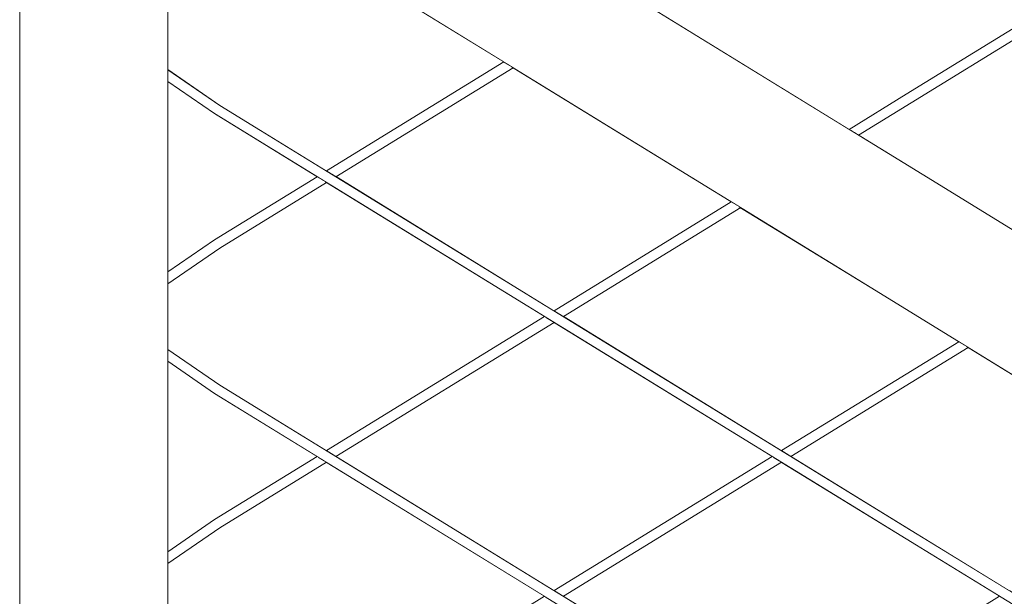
# Model space of a CAD drawing. Header units: millimetres. Extents: x -101298 to -58298, y 45839 to 66839.
# Tile 30 of 124: x -84687 to -84289, y 52530 to 52764. Entities that reach past the tile are written whole.
import ezdxf

# ---------------------------------------------------------------- set-up
doc = ezdxf.new("R2010")
doc.units = ezdxf.units.MM
doc.header["$MEASUREMENT"] = 0
doc.linetypes.add('Wipeout_Contour', pattern=[1000, 0, -1000])
doc.layers.add('Nowe_Konstrukcja - Schody', color=7, linetype='Continuous')
doc.layers.add('Nowe_Konstrukcja - Ściany zew', color=7, linetype='Continuous')
doc.layers.add('Nowe_Konstrukcja - Schody_Nr_pióra__101', color=250, linetype='Continuous', lineweight=13, true_color=0x333333)

msp = doc.modelspace()

# ---------------------------------------------------------------- wipeouts: each hides what was drawn before it
at = {"color": 254, "linetype": 'Wipeout_Contour', "lineweight": 0, "ltscale": 697815.50824}
msp.add_wipeout([(-84627.26, 52769.9), (-84627.26, 52743.35), (-84606.17, 52728.86), (-84563, 52702.3), (-84491.22, 52746.46), (-84579.54, 52800.77), (-84606.17, 52784.39)], dxfattribs=at).dxf.layer = 'Nowe_Konstrukcja - Ściany zew'
at = {"color": 254, "linetype": 'Wipeout_Contour', "lineweight": 0, "ltscale": 696959.727398}
msp.add_wipeout([(-84627.26, 52543.23), (-84627.26, 52516.68), (-84606.17, 52502.19), (-84563, 52475.64), (-84474.69, 52529.96), (-84563, 52584.28), (-84606.17, 52557.72)], dxfattribs=at).dxf.layer = 'Nowe_Konstrukcja - Ściany zew'

# ---------------------------------------------------------------- next in the draw order: wipeouts: each hides what was drawn before it
at = {"color": 254, "linetype": 'Wipeout_Contour', "lineweight": 0, "ltscale": 397993.291575}
msp.add_wipeout([(-84563, 52475.64), (-84562.44, 52475.29), (-84474.13, 52529.61), (-84474.69, 52529.96)], dxfattribs=at).dxf.layer = 'Nowe_Konstrukcja - Schody'
at = {"color": 254, "linetype": 'Wipeout_Contour', "lineweight": 0, "ltscale": 498390.018368}
msp.add_wipeout([(-84627.26, 52661.35), (-84608.35, 52674.41), (-84566.82, 52699.96), (-84608.35, 52725.5), (-84627.26, 52738.56)], dxfattribs=at).dxf.layer = 'Nowe_Konstrukcja - Ściany zew'

# ---------------------------------------------------------------- next in the draw order: wipeouts: each hides what was drawn before it
at = {"color": 254, "linetype": 'Wipeout_Contour', "lineweight": 0, "ltscale": 697378.608685}
msp.add_wipeout([(-84627.26, 52656.57), (-84627.26, 52630.01), (-84606.17, 52615.52), (-84563, 52588.97), (-84474.69, 52643.29), (-84563, 52697.61), (-84606.17, 52671.06)], dxfattribs=at).dxf.layer = 'Nowe_Konstrukcja - Ściany zew'

# ---------------------------------------------------------------- next in the draw order: wipeouts: each hides what was drawn before it
at = {"color": 254, "linetype": 'Wipeout_Contour', "lineweight": 0, "ltscale": 398265.76473}
msp.add_wipeout([(-84559.19, 52699.96), (-84470.87, 52645.64), (-84399.09, 52689.79), (-84487.41, 52744.11)], dxfattribs=at).dxf.layer = 'Nowe_Konstrukcja - Ściany zew'
at = {"color": 254, "linetype": 'Wipeout_Contour', "lineweight": 0, "ltscale": 398008.719947}
msp.add_wipeout([(-84470.87, 52640.94), (-84559.19, 52586.62), (-84470.87, 52532.3), (-84382.56, 52586.62)], dxfattribs=at).dxf.layer = 'Nowe_Konstrukcja - Ściany zew'
at = {"color": 254, "linetype": 'Wipeout_Contour', "lineweight": 0, "ltscale": 498090.652905}
msp.add_wipeout([(-84608.35, 52612.17), (-84627.26, 52625.23), (-84627.26, 52548.02), (-84608.35, 52561.08), (-84566.82, 52586.62)], dxfattribs=at).dxf.layer = 'Nowe_Konstrukcja - Ściany zew'

# ---------------------------------------------------------------- next in the draw order: wipeouts: each hides what was drawn before it
at = {"color": 254, "linetype": 'Wipeout_Contour', "lineweight": 0, "ltscale": 398281.907459}
msp.add_wipeout([(-84687.26, 52881.62), (-84687.26, 51947.18), (-84627.26, 51947.18), (-84627.26, 52881.62)], dxfattribs=at).dxf.layer = 'Nowe_Konstrukcja - Schody'
at = {"color": 254, "linetype": 'Wipeout_Contour', "lineweight": 0, "ltscale": 397499.666579}
msp.add_wipeout([(-84439.69, 52773.46), (-84351.38, 52719.14), (-83825.6, 53042.54), (-83825.6, 53151.17)], dxfattribs=at).dxf.layer = 'Nowe_Konstrukcja - Ściany zew'
at = {"color": 254, "linetype": 'Wipeout_Contour', "lineweight": 0, "ltscale": 397833.127735}
msp.add_wipeout([(-84395.28, 52687.44), (-84467.06, 52643.29), (-84378.75, 52588.97), (-84306.97, 52633.12)], dxfattribs=at).dxf.layer = 'Nowe_Konstrukcja - Ściany zew'
at = {"color": 254, "linetype": 'Wipeout_Contour', "lineweight": 0, "ltscale": 397576.08078}
msp.add_wipeout([(-84378.75, 52584.28), (-84467.06, 52529.96), (-84378.75, 52475.64), (-84290.43, 52529.96)], dxfattribs=at).dxf.layer = 'Nowe_Konstrukcja - Ściany zew'

# ---------------------------------------------------------------- next in the draw order: linework, layer by layer
at = {"layer": 'Nowe_Konstrukcja - Schody_Nr_pióra__101', "color": 250, "linetype": 'Continuous', "lineweight": 13, "true_color": 0x333333}
msp.add_line((-84687.26, 51947.18), (-84687.26, 52881.62), dxfattribs=at)

# ---------------------------------------------------------------- next in the draw order: wipeouts: each hides what was drawn before it
at = {"color": 254, "linetype": 'Wipeout_Contour', "lineweight": 0, "ltscale": 397795.568745}
msp.add_wipeout([(-84470.32, 52531.96), (-84468.97, 52531.13), (-84380.65, 52585.45), (-84382, 52586.28)], dxfattribs=at).dxf.layer = 'Nowe_Konstrukcja - Schody'
at = {"color": 254, "linetype": 'Wipeout_Contour', "lineweight": 0, "ltscale": 298829.49239}
msp.add_wipeout([(-84627.26, 52545.88), (-84627.26, 52545.13), (-84607.26, 52559.4)], dxfattribs=at).dxf.layer = 'Nowe_Konstrukcja - Schody'
at = {"color": 254, "linetype": 'Wipeout_Contour', "lineweight": 0, "ltscale": 397162.162866}
msp.add_wipeout([(-84347.56, 52716.79), (-84259.25, 52662.47), (-83825.6, 52929.2), (-83825.6, 53037.84)], dxfattribs=at).dxf.layer = 'Nowe_Konstrukcja - Ściany zew'
at = {"color": 254, "linetype": 'Wipeout_Contour', "lineweight": 0, "ltscale": 397400.490914}
msp.add_wipeout([(-84374.93, 52586.62), (-84286.62, 52532.3), (-84214.84, 52576.46), (-84303.15, 52630.77)], dxfattribs=at).dxf.layer = 'Nowe_Konstrukcja - Ściany zew'

# ---------------------------------------------------------------- next in the draw order: wipeouts: each hides what was drawn before it
at = {"color": 254, "linetype": 'Wipeout_Contour', "lineweight": 0, "ltscale": 397050.109017}
msp.add_wipeout([(-84339.36, 52655.28), (-84340.36, 52653.66), (-84060.36, 52481.44), (-84059.36, 52483.06)], dxfattribs=at).dxf.layer = 'Nowe_Konstrukcja - Schody'
at = {"color": 254, "linetype": 'Wipeout_Contour', "lineweight": 0, "ltscale": 397789.230665}
msp.add_wipeout([(-84468.97, 52531.13), (-84467.62, 52530.3), (-84379.3, 52584.62), (-84380.65, 52585.45)], dxfattribs=at).dxf.layer = 'Nowe_Konstrukcja - Schody'
at = {"color": 254, "linetype": 'Wipeout_Contour', "lineweight": 0, "ltscale": 398435.952499}
msp.add_wipeout([(-84608.03, 52560.59), (-84627.26, 52546.92), (-84627.26, 52545.88), (-84607.26, 52559.4)], dxfattribs=at).dxf.layer = 'Nowe_Konstrukcja - Schody'

# ---------------------------------------------------------------- next in the draw order: wipeouts: each hides what was drawn before it
at = {"color": 254, "linetype": 'Wipeout_Contour', "lineweight": 0, "ltscale": 397050.207344}
msp.add_wipeout([(-84336.52, 52659.9), (-84339.36, 52655.28), (-84059.36, 52483.06), (-84056.52, 52487.68)], dxfattribs=at).dxf.layer = 'Nowe_Konstrukcja - Schody'
at = {"color": 254, "linetype": 'Wipeout_Contour', "lineweight": 0, "ltscale": 397784.748995}
msp.add_wipeout([(-84379.3, 52584.62), (-84467.62, 52530.3), (-84467.06, 52529.96), (-84378.75, 52584.28)], dxfattribs=at).dxf.layer = 'Nowe_Konstrukcja - Schody'
at = {"color": 254, "linetype": 'Wipeout_Contour', "lineweight": 0, "ltscale": 298826.48902}
msp.add_wipeout([(-84606.49, 52558.22), (-84627.26, 52544.13), (-84627.26, 52543.64)], dxfattribs=at).dxf.layer = 'Nowe_Konstrukcja - Schody'

# ---------------------------------------------------------------- next in the draw order: wipeouts: each hides what was drawn before it
at = {"color": 254, "linetype": 'Wipeout_Contour', "lineweight": 0, "ltscale": 398366.228485}
msp.add_wipeout([(-84340.36, 52653.66), (-84339.36, 52655.28), (-84619.87, 52827.82), (-84620.91, 52826.22)], dxfattribs=at).dxf.layer = 'Nowe_Konstrukcja - Schody'
at = {"color": 254, "linetype": 'Wipeout_Contour', "lineweight": 0, "ltscale": 397050.390275}
msp.add_wipeout([(-84332.27, 52666.81), (-84336.52, 52659.9), (-84056.52, 52487.68), (-84052.27, 52494.58)], dxfattribs=at).dxf.layer = 'Nowe_Konstrukcja - Schody'
at = {"color": 254, "linetype": 'Wipeout_Contour', "lineweight": 0, "ltscale": 397800.050439}
msp.add_wipeout([(-84470.87, 52532.3), (-84470.32, 52531.96), (-84382, 52586.28), (-84382.56, 52586.62)], dxfattribs=at).dxf.layer = 'Nowe_Konstrukcja - Schody'
at = {"color": 254, "linetype": 'Wipeout_Contour', "lineweight": 0, "ltscale": 398431.517548}
msp.add_wipeout([(-84607.26, 52559.4), (-84627.26, 52545.13), (-84627.26, 52544.13), (-84606.49, 52558.22)], dxfattribs=at).dxf.layer = 'Nowe_Konstrukcja - Schody'

# ---------------------------------------------------------------- next in the draw order: wipeouts: each hides what was drawn before it
at = {"color": 254, "linetype": 'Wipeout_Contour', "lineweight": 0, "ltscale": 398366.137191}
msp.add_wipeout([(-84339.36, 52655.28), (-84336.52, 52659.9), (-84616.91, 52832.36), (-84619.87, 52827.82)], dxfattribs=at).dxf.layer = 'Nowe_Konstrukcja - Schody'
at = {"color": 254, "linetype": 'Wipeout_Contour', "lineweight": 0, "ltscale": 397050.631974}
msp.add_wipeout([(-84332.27, 52666.81), (-84052.27, 52494.58), (-84047.26, 52502.73), (-84327.26, 52674.96)], dxfattribs=at).dxf.layer = 'Nowe_Konstrukcja - Schody'
at = {"color": 254, "linetype": 'Wipeout_Contour', "lineweight": 0, "ltscale": 398228.20808}
msp.add_wipeout([(-84562.44, 52588.63), (-84561.1, 52587.8), (-84472.78, 52642.12), (-84474.13, 52642.95)], dxfattribs=at).dxf.layer = 'Nowe_Konstrukcja - Schody'
at = {"color": 254, "linetype": 'Wipeout_Contour', "lineweight": 0, "ltscale": 398428.472381}
msp.add_wipeout([(-84606.49, 52558.22), (-84627.26, 52543.64), (-84627.26, 52543.23), (-84606.17, 52557.72)], dxfattribs=at).dxf.layer = 'Nowe_Konstrukcja - Schody'

# ---------------------------------------------------------------- next in the draw order: wipeouts: each hides what was drawn before it
at = {"color": 254, "linetype": 'Wipeout_Contour', "lineweight": 0, "ltscale": 398365.969402}
msp.add_wipeout([(-84336.52, 52659.9), (-84332.27, 52666.81), (-84612.49, 52839.16), (-84616.91, 52832.36)], dxfattribs=at).dxf.layer = 'Nowe_Konstrukcja - Schody'
at = {"color": 254, "linetype": 'Wipeout_Contour', "lineweight": 0, "ltscale": 397050.896939}
msp.add_wipeout([(-84047.26, 52502.73), (-84042.25, 52510.88), (-84322.25, 52683.11), (-84327.26, 52674.96)], dxfattribs=at).dxf.layer = 'Nowe_Konstrukcja - Schody'
at = {"color": 254, "linetype": 'Wipeout_Contour', "lineweight": 0, "ltscale": 398221.869987}
msp.add_wipeout([(-84561.1, 52587.8), (-84559.75, 52586.97), (-84471.43, 52641.29), (-84472.78, 52642.12)], dxfattribs=at).dxf.layer = 'Nowe_Konstrukcja - Schody'
at = {"color": 254, "linetype": 'Wipeout_Contour', "lineweight": 0, "ltscale": 298833.885989}
msp.add_wipeout([(-84627.26, 52548.02), (-84627.26, 52547.93), (-84608.35, 52561.08)], dxfattribs=at).dxf.layer = 'Nowe_Konstrukcja - Schody'

# ---------------------------------------------------------------- next in the draw order: wipeouts: each hides what was drawn before it
at = {"color": 254, "linetype": 'Wipeout_Contour', "lineweight": 0, "ltscale": 398365.752591}
msp.add_wipeout([(-84332.27, 52666.81), (-84327.26, 52674.96), (-84607.26, 52847.18), (-84612.49, 52839.16)], dxfattribs=at).dxf.layer = 'Nowe_Konstrukcja - Schody'
at = {"color": 254, "linetype": 'Wipeout_Contour', "lineweight": 0, "ltscale": 397051.144874}
msp.add_wipeout([(-84042.25, 52510.88), (-84038, 52517.79), (-84318, 52690.01), (-84322.25, 52683.11)], dxfattribs=at).dxf.layer = 'Nowe_Konstrukcja - Schody'
at = {"color": 254, "linetype": 'Wipeout_Contour', "lineweight": 0, "ltscale": 398217.38831}
msp.add_wipeout([(-84559.75, 52586.97), (-84559.19, 52586.62), (-84470.87, 52640.94), (-84471.43, 52641.29)], dxfattribs=at).dxf.layer = 'Nowe_Konstrukcja - Schody'
at = {"color": 254, "linetype": 'Wipeout_Contour', "lineweight": 0, "ltscale": 397642.875437}
msp.add_wipeout([(-84328, 52619.49), (-84378.19, 52588.63), (-84376.84, 52587.8), (-84327.26, 52618.29)], dxfattribs=at).dxf.layer = 'Nowe_Konstrukcja - Schody'
at = {"color": 254, "linetype": 'Wipeout_Contour', "lineweight": 0, "ltscale": 298832.560532}
msp.add_wipeout([(-84608.03, 52560.59), (-84627.26, 52547.49), (-84627.26, 52546.92)], dxfattribs=at).dxf.layer = 'Nowe_Konstrukcja - Schody'

# ---------------------------------------------------------------- next in the draw order: wipeouts: each hides what was drawn before it
at = {"color": 254, "linetype": 'Wipeout_Contour', "lineweight": 0, "ltscale": 398365.521134}
msp.add_wipeout([(-84602.04, 52855.2), (-84607.26, 52847.18), (-84327.26, 52674.96), (-84322.25, 52683.11)], dxfattribs=at).dxf.layer = 'Nowe_Konstrukcja - Schody'
at = {"color": 254, "linetype": 'Wipeout_Contour', "lineweight": 0, "ltscale": 397051.336656}
msp.add_wipeout([(-84038, 52517.79), (-84035.16, 52522.41), (-84315.16, 52694.63), (-84318, 52690.01)], dxfattribs=at).dxf.layer = 'Nowe_Konstrukcja - Schody'
at = {"color": 254, "linetype": 'Wipeout_Contour', "lineweight": 0, "ltscale": 299009.001702}
msp.add_wipeout([(-84627.26, 52659.22), (-84627.26, 52658.46), (-84607.26, 52672.73)], dxfattribs=at).dxf.layer = 'Nowe_Konstrukcja - Schody'
at = {"color": 254, "linetype": 'Wipeout_Contour', "lineweight": 0, "ltscale": 398232.689784}
msp.add_wipeout([(-84563, 52588.97), (-84562.44, 52588.63), (-84474.13, 52642.95), (-84474.69, 52643.29)], dxfattribs=at).dxf.layer = 'Nowe_Konstrukcja - Schody'
at = {"color": 254, "linetype": 'Wipeout_Contour', "lineweight": 0, "ltscale": 397637.173926}
msp.add_wipeout([(-84327.26, 52618.29), (-84376.84, 52587.8), (-84375.49, 52586.97), (-84326.52, 52617.08)], dxfattribs=at).dxf.layer = 'Nowe_Konstrukcja - Schody'
at = {"color": 254, "linetype": 'Wipeout_Contour', "lineweight": 0, "ltscale": 398439.169746}
msp.add_wipeout([(-84608.35, 52561.08), (-84627.26, 52547.93), (-84627.26, 52547.49), (-84608.03, 52560.59)], dxfattribs=at).dxf.layer = 'Nowe_Konstrukcja - Schody'

# ---------------------------------------------------------------- next in the draw order: wipeouts: each hides what was drawn before it
at = {"color": 254, "linetype": 'Wipeout_Contour', "lineweight": 0, "ltscale": 398365.310239}
msp.add_wipeout([(-84597.61, 52862), (-84602.04, 52855.2), (-84322.25, 52683.11), (-84318, 52690.01)], dxfattribs=at).dxf.layer = 'Nowe_Konstrukcja - Schody'
at = {"color": 254, "linetype": 'Wipeout_Contour', "lineweight": 0, "ltscale": 397051.441159}
msp.add_wipeout([(-84035.16, 52522.41), (-84034.16, 52524.03), (-84314.16, 52696.25), (-84315.16, 52694.63)], dxfattribs=at).dxf.layer = 'Nowe_Konstrukcja - Schody'
at = {"color": 254, "linetype": 'Wipeout_Contour', "lineweight": 0, "ltscale": 398675.314857}
msp.add_wipeout([(-84608.03, 52673.92), (-84627.26, 52660.25), (-84627.26, 52659.22), (-84607.26, 52672.73)], dxfattribs=at).dxf.layer = 'Nowe_Konstrukcja - Schody'
at = {"color": 254, "linetype": 'Wipeout_Contour', "lineweight": 0, "ltscale": 397633.140054}
msp.add_wipeout([(-84375.49, 52586.97), (-84374.93, 52586.62), (-84326.21, 52616.59), (-84326.52, 52617.08)], dxfattribs=at).dxf.layer = 'Nowe_Konstrukcja - Schody'
at = {"color": 254, "linetype": 'Wipeout_Contour', "lineweight": 0, "ltscale": 398372.871859}
msp.add_wipeout([(-84608.03, 52560.59), (-84607.26, 52559.4), (-84564.91, 52585.45), (-84566.26, 52586.28)], dxfattribs=at).dxf.layer = 'Nowe_Konstrukcja - Schody'

# ---------------------------------------------------------------- next in the draw order: wipeouts: each hides what was drawn before it
at = {"color": 254, "linetype": 'Wipeout_Contour', "lineweight": 0, "ltscale": 398365.150741}
msp.add_wipeout([(-84594.65, 52866.54), (-84597.61, 52862), (-84318, 52690.01), (-84315.16, 52694.63)], dxfattribs=at).dxf.layer = 'Nowe_Konstrukcja - Schody'
at = {"color": 254, "linetype": 'Wipeout_Contour', "lineweight": 0, "ltscale": 299005.995075}
msp.add_wipeout([(-84627.26, 52656.97), (-84606.49, 52671.55), (-84627.26, 52657.46)], dxfattribs=at).dxf.layer = 'Nowe_Konstrukcja - Schody'
at = {"color": 254, "linetype": 'Wipeout_Contour', "lineweight": 0, "ltscale": 397646.904757}
msp.add_wipeout([(-84378.75, 52588.97), (-84378.19, 52588.63), (-84328, 52619.49), (-84328.31, 52619.99)], dxfattribs=at).dxf.layer = 'Nowe_Konstrukcja - Schody'
at = {"color": 254, "linetype": 'Wipeout_Contour', "lineweight": 0, "ltscale": 398367.140105}
msp.add_wipeout([(-84607.26, 52559.4), (-84606.49, 52558.22), (-84563.56, 52584.62), (-84564.91, 52585.45)], dxfattribs=at).dxf.layer = 'Nowe_Konstrukcja - Schody'

# ---------------------------------------------------------------- next in the draw order: wipeouts: each hides what was drawn before it
at = {"color": 254, "linetype": 'Wipeout_Contour', "lineweight": 0, "ltscale": 398365.064846}
msp.add_wipeout([(-84593.61, 52868.13), (-84594.65, 52866.54), (-84315.16, 52694.63), (-84314.16, 52696.25)], dxfattribs=at).dxf.layer = 'Nowe_Konstrukcja - Schody'
at = {"color": 254, "linetype": 'Wipeout_Contour', "lineweight": 0, "ltscale": 398052.614635}
msp.add_wipeout([(-84470.32, 52645.29), (-84468.97, 52644.46), (-84397.19, 52688.61), (-84398.54, 52689.44)], dxfattribs=at).dxf.layer = 'Nowe_Konstrukcja - Schody'
at = {"color": 254, "linetype": 'Wipeout_Contour', "lineweight": 0, "ltscale": 398670.875834}
msp.add_wipeout([(-84607.26, 52672.73), (-84627.26, 52658.46), (-84627.26, 52657.46), (-84606.49, 52671.55)], dxfattribs=at).dxf.layer = 'Nowe_Konstrukcja - Schody'
at = {"color": 254, "linetype": 'Wipeout_Contour', "lineweight": 0, "ltscale": 397567.789842}
msp.add_wipeout([(-84306.41, 52632.78), (-84328, 52619.49), (-84327.26, 52618.29), (-84305.06, 52631.95)], dxfattribs=at).dxf.layer = 'Nowe_Konstrukcja - Schody'
at = {"color": 254, "linetype": 'Wipeout_Contour', "lineweight": 0, "ltscale": 398363.089661}
msp.add_wipeout([(-84563.56, 52584.62), (-84606.49, 52558.22), (-84606.17, 52557.72), (-84563, 52584.28)], dxfattribs=at).dxf.layer = 'Nowe_Konstrukcja - Schody'

# ---------------------------------------------------------------- next in the draw order: wipeouts: each hides what was drawn before it
at = {"color": 254, "linetype": 'Wipeout_Contour', "lineweight": 0, "ltscale": 398485.251751}
msp.add_wipeout([(-84490.66, 52746.11), (-84562.44, 52701.96), (-84561.1, 52701.13), (-84489.31, 52745.28)], dxfattribs=at).dxf.layer = 'Nowe_Konstrukcja - Schody'
at = {"color": 254, "linetype": 'Wipeout_Contour', "lineweight": 0, "ltscale": 397854.366102}
msp.add_wipeout([(-84350.82, 52718.8), (-84349.47, 52717.97), (-84327.26, 52731.62), (-84328, 52732.83)], dxfattribs=at).dxf.layer = 'Nowe_Konstrukcja - Schody'
at = {"color": 254, "linetype": 'Wipeout_Contour', "lineweight": 0, "ltscale": 398046.276594}
msp.add_wipeout([(-84397.19, 52688.61), (-84468.97, 52644.46), (-84467.62, 52643.63), (-84395.84, 52687.78)], dxfattribs=at).dxf.layer = 'Nowe_Konstrukcja - Schody'
at = {"color": 254, "linetype": 'Wipeout_Contour', "lineweight": 0, "ltscale": 398667.82789}
msp.add_wipeout([(-84606.49, 52671.55), (-84627.26, 52656.97), (-84627.26, 52656.57), (-84606.17, 52671.06)], dxfattribs=at).dxf.layer = 'Nowe_Konstrukcja - Schody'
at = {"color": 254, "linetype": 'Wipeout_Contour', "lineweight": 0, "ltscale": 397562.088563}
msp.add_wipeout([(-84327.26, 52618.29), (-84326.52, 52617.08), (-84303.71, 52631.12), (-84305.06, 52631.95)], dxfattribs=at).dxf.layer = 'Nowe_Konstrukcja - Schody'
at = {"color": 254, "linetype": 'Wipeout_Contour', "lineweight": 0, "ltscale": 398376.927422}
msp.add_wipeout([(-84566.82, 52586.62), (-84608.35, 52561.08), (-84608.03, 52560.59), (-84566.26, 52586.28)], dxfattribs=at).dxf.layer = 'Nowe_Konstrukcja - Schody'

# ---------------------------------------------------------------- next in the draw order: wipeouts: each hides what was drawn before it
at = {"color": 254, "linetype": 'Wipeout_Contour', "lineweight": 0, "ltscale": 398478.913711}
msp.add_wipeout([(-84489.31, 52745.28), (-84561.1, 52701.13), (-84559.75, 52700.3), (-84487.96, 52744.45)], dxfattribs=at).dxf.layer = 'Nowe_Konstrukcja - Schody'
at = {"color": 254, "linetype": 'Wipeout_Contour', "lineweight": 0, "ltscale": 397848.663576}
msp.add_wipeout([(-84349.47, 52717.97), (-84348.12, 52717.13), (-84326.52, 52730.42), (-84327.26, 52731.62)], dxfattribs=at).dxf.layer = 'Nowe_Konstrukcja - Schody'
at = {"color": 254, "linetype": 'Wipeout_Contour', "lineweight": 0, "ltscale": 398041.794944}
msp.add_wipeout([(-84467.62, 52643.63), (-84467.06, 52643.29), (-84395.28, 52687.44), (-84395.84, 52687.78)], dxfattribs=at).dxf.layer = 'Nowe_Konstrukcja - Schody'
at = {"color": 254, "linetype": 'Wipeout_Contour', "lineweight": 0, "ltscale": 299013.400134}
msp.add_wipeout([(-84627.26, 52661.35), (-84627.26, 52661.27), (-84608.35, 52674.41)], dxfattribs=at).dxf.layer = 'Nowe_Konstrukcja - Schody'
at = {"color": 254, "linetype": 'Wipeout_Contour', "lineweight": 0, "ltscale": 397558.062042}
msp.add_wipeout([(-84326.52, 52617.08), (-84326.21, 52616.59), (-84303.15, 52630.77), (-84303.71, 52631.12)], dxfattribs=at).dxf.layer = 'Nowe_Konstrukcja - Schody'
at = {"color": 254, "linetype": 'Wipeout_Contour', "lineweight": 0, "ltscale": 397872.020339}
msp.add_wipeout([(-84328.31, 52439.92), (-84328, 52440.42), (-84608.03, 52612.66), (-84608.35, 52612.17)], dxfattribs=at).dxf.layer = 'Nowe_Konstrukcja - Schody'

# ---------------------------------------------------------------- next in the draw order: wipeouts: each hides what was drawn before it
at = {"color": 254, "linetype": 'Wipeout_Contour', "lineweight": 0, "ltscale": 398474.432028}
msp.add_wipeout([(-84559.75, 52700.3), (-84559.19, 52699.96), (-84487.41, 52744.11), (-84487.96, 52744.45)], dxfattribs=at).dxf.layer = 'Nowe_Konstrukcja - Schody'
at = {"color": 254, "linetype": 'Wipeout_Contour', "lineweight": 0, "ltscale": 397844.626107}
msp.add_wipeout([(-84326.52, 52730.42), (-84348.12, 52717.13), (-84347.56, 52716.79), (-84326.21, 52729.92)], dxfattribs=at).dxf.layer = 'Nowe_Konstrukcja - Schody'
at = {"color": 254, "linetype": 'Wipeout_Contour', "lineweight": 0, "ltscale": 398057.096299}
msp.add_wipeout([(-84399.09, 52689.79), (-84470.87, 52645.64), (-84470.32, 52645.29), (-84398.54, 52689.44)], dxfattribs=at).dxf.layer = 'Nowe_Konstrukcja - Schody'
at = {"color": 254, "linetype": 'Wipeout_Contour', "lineweight": 0, "ltscale": 299012.073202}
msp.add_wipeout([(-84608.03, 52673.92), (-84627.26, 52660.83), (-84627.26, 52660.25)], dxfattribs=at).dxf.layer = 'Nowe_Konstrukcja - Schody'
at = {"color": 254, "linetype": 'Wipeout_Contour', "lineweight": 0, "ltscale": 397571.826526}
msp.add_wipeout([(-84306.97, 52633.12), (-84328.31, 52619.99), (-84328, 52619.49), (-84306.41, 52632.78)], dxfattribs=at).dxf.layer = 'Nowe_Konstrukcja - Schody'
at = {"color": 254, "linetype": 'Wipeout_Contour', "lineweight": 0, "ltscale": 397871.94277}
msp.add_wipeout([(-84606.49, 52615.03), (-84607.26, 52613.85), (-84327.26, 52441.62), (-84326.52, 52442.83)], dxfattribs=at).dxf.layer = 'Nowe_Konstrukcja - Schody'

# ---------------------------------------------------------------- next in the draw order: wipeouts: each hides what was drawn before it
at = {"color": 254, "linetype": 'Wipeout_Contour', "lineweight": 0, "ltscale": 398489.733431}
msp.add_wipeout([(-84491.22, 52746.46), (-84563, 52702.3), (-84562.44, 52701.96), (-84490.66, 52746.11)], dxfattribs=at).dxf.layer = 'Nowe_Konstrukcja - Schody'
at = {"color": 254, "linetype": 'Wipeout_Contour', "lineweight": 0, "ltscale": 397858.393479}
msp.add_wipeout([(-84328.31, 52733.33), (-84351.38, 52719.14), (-84350.82, 52718.8), (-84328, 52732.83)], dxfattribs=at).dxf.layer = 'Nowe_Konstrukcja - Schody'
at = {"color": 254, "linetype": 'Wipeout_Contour', "lineweight": 0, "ltscale": 398678.535067}
msp.add_wipeout([(-84608.35, 52674.41), (-84627.26, 52661.27), (-84627.26, 52660.83), (-84608.03, 52673.92)], dxfattribs=at).dxf.layer = 'Nowe_Konstrukcja - Schody'
at = {"color": 254, "linetype": 'Wipeout_Contour', "lineweight": 0, "ltscale": 397871.910587}
msp.add_wipeout([(-84606.17, 52615.52), (-84606.49, 52615.03), (-84326.52, 52442.83), (-84326.21, 52443.33)], dxfattribs=at).dxf.layer = 'Nowe_Konstrukcja - Schody'

# ---------------------------------------------------------------- next in the draw order: linework, layer by layer
at = {"layer": 'Nowe_Konstrukcja - Schody_Nr_pióra__101', "color": 250, "linetype": 'Continuous', "lineweight": 13, "true_color": 0x333333}
msp.add_line((-84563, 52475.64), (-84474.69, 52529.96), dxfattribs=at)

# ---------------------------------------------------------------- next in the draw order: wipeouts: each hides what was drawn before it
at = {"color": 254, "linetype": 'Wipeout_Contour', "lineweight": 0, "ltscale": 397539.549903}
msp.add_wipeout([(-84048, 52905.05), (-84328, 52732.83), (-84327.26, 52731.62), (-84047.26, 52903.84)], dxfattribs=at).dxf.layer = 'Nowe_Konstrukcja - Schody'
at = {"color": 254, "linetype": 'Wipeout_Contour', "lineweight": 0, "ltscale": 398612.361893}
msp.add_wipeout([(-84608.03, 52673.92), (-84607.26, 52672.73), (-84564.91, 52698.78), (-84566.26, 52699.61)], dxfattribs=at).dxf.layer = 'Nowe_Konstrukcja - Schody'
at = {"color": 254, "linetype": 'Wipeout_Contour', "lineweight": 0, "ltscale": 398575.690862}
msp.add_wipeout([(-84608.03, 52612.66), (-84627.26, 52625.67), (-84627.26, 52625.23), (-84608.35, 52612.17)], dxfattribs=at).dxf.layer = 'Nowe_Konstrukcja - Schody'
at = {"color": 254, "linetype": 'Wipeout_Contour', "lineweight": 0, "ltscale": 396796.630577}
msp.add_wipeout([(-84328, 52553.75), (-84328.31, 52553.25), (-84048.31, 52381.03), (-84048, 52381.53)], dxfattribs=at).dxf.layer = 'Nowe_Konstrukcja - Schody'

# ---------------------------------------------------------------- next in the draw order: wipeouts: each hides what was drawn before it
at = {"color": 254, "linetype": 'Wipeout_Contour', "lineweight": 0, "ltscale": 397534.478702}
msp.add_wipeout([(-84327.26, 52731.62), (-84326.52, 52730.42), (-84046.52, 52902.64), (-84047.26, 52903.84)], dxfattribs=at).dxf.layer = 'Nowe_Konstrukcja - Schody'
at = {"color": 254, "linetype": 'Wipeout_Contour', "lineweight": 0, "ltscale": 398606.628997}
msp.add_wipeout([(-84564.91, 52698.78), (-84607.26, 52672.73), (-84606.49, 52671.55), (-84563.56, 52697.95)], dxfattribs=at).dxf.layer = 'Nowe_Konstrukcja - Schody'
at = {"color": 254, "linetype": 'Wipeout_Contour', "lineweight": 0, "ltscale": 398578.684708}
msp.add_wipeout([(-84606.49, 52615.03), (-84627.26, 52628.91), (-84627.26, 52627.88), (-84607.26, 52613.85)], dxfattribs=at).dxf.layer = 'Nowe_Konstrukcja - Schody'
at = {"color": 254, "linetype": 'Wipeout_Contour', "lineweight": 0, "ltscale": 396796.687506}
msp.add_wipeout([(-84047.26, 52382.73), (-84046.52, 52383.94), (-84326.52, 52556.16), (-84327.26, 52554.96)], dxfattribs=at).dxf.layer = 'Nowe_Konstrukcja - Schody'

# ---------------------------------------------------------------- next in the draw order: wipeouts: each hides what was drawn before it
at = {"color": 254, "linetype": 'Wipeout_Contour', "lineweight": 0, "ltscale": 397530.892807}
msp.add_wipeout([(-84326.52, 52730.42), (-84326.21, 52729.92), (-84046.21, 52902.14), (-84046.52, 52902.64)], dxfattribs=at).dxf.layer = 'Nowe_Konstrukcja - Schody'
at = {"color": 254, "linetype": 'Wipeout_Contour', "lineweight": 0, "ltscale": 398602.577742}
msp.add_wipeout([(-84563.56, 52697.95), (-84606.49, 52671.55), (-84606.17, 52671.06), (-84563, 52697.61)], dxfattribs=at).dxf.layer = 'Nowe_Konstrukcja - Schody'
at = {"color": 254, "linetype": 'Wipeout_Contour', "lineweight": 0, "ltscale": 298945.278214}
msp.add_wipeout([(-84627.26, 52627.88), (-84627.26, 52627.16), (-84607.26, 52613.85)], dxfattribs=at).dxf.layer = 'Nowe_Konstrukcja - Schody'
at = {"color": 254, "linetype": 'Wipeout_Contour', "lineweight": 0, "ltscale": 396796.711127}
msp.add_wipeout([(-84046.52, 52383.94), (-84046.21, 52384.44), (-84326.21, 52556.66), (-84326.52, 52556.16)], dxfattribs=at).dxf.layer = 'Nowe_Konstrukcja - Schody'

# ---------------------------------------------------------------- next in the draw order: linework, layer by layer
at = {"layer": 'Nowe_Konstrukcja - Schody_Nr_pióra__101', "color": 250, "linetype": 'Continuous', "lineweight": 13, "true_color": 0x333333}
for p, q in [((-84034.16, 52524.03), (-84314.16, 52696.25)), ((-84328.31, 52506.66), (-84290.43, 52529.96))]:
    msp.add_line(p, q, dxfattribs=at)

# ---------------------------------------------------------------- next in the draw order: wipeouts: each hides what was drawn before it
at = {"color": 254, "linetype": 'Wipeout_Contour', "lineweight": 0, "ltscale": 397543.135815}
msp.add_wipeout([(-84048.31, 52905.55), (-84328.31, 52733.33), (-84328, 52732.83), (-84048, 52905.05)], dxfattribs=at).dxf.layer = 'Nowe_Konstrukcja - Schody'
at = {"color": 254, "linetype": 'Wipeout_Contour', "lineweight": 0, "ltscale": 398616.418255}
msp.add_wipeout([(-84566.82, 52699.96), (-84608.35, 52674.41), (-84608.03, 52673.92), (-84566.26, 52699.61)], dxfattribs=at).dxf.layer = 'Nowe_Konstrukcja - Schody'
at = {"color": 254, "linetype": 'Wipeout_Contour', "lineweight": 0, "ltscale": 398580.051857}
msp.add_wipeout([(-84606.17, 52615.52), (-84627.26, 52629.92), (-84627.26, 52629.51), (-84606.49, 52615.03)], dxfattribs=at).dxf.layer = 'Nowe_Konstrukcja - Schody'

# ---------------------------------------------------------------- next in the draw order: linework, layer by layer
at = {"layer": 'Nowe_Konstrukcja - Schody_Nr_pióra__101', "color": 250, "linetype": 'Continuous', "lineweight": 13, "true_color": 0x333333}
msp.add_line((-84328.31, 52733.33), (-84048.31, 52905.55), dxfattribs=at)

# ---------------------------------------------------------------- next in the draw order: wipeouts: each hides what was drawn before it
at = {"color": 254, "linetype": 'Wipeout_Contour', "lineweight": 0, "ltscale": 298947.035155}
msp.add_wipeout([(-84627.26, 52629.51), (-84627.26, 52628.91), (-84606.49, 52615.03)], dxfattribs=at).dxf.layer = 'Nowe_Konstrukcja - Schody'

# ---------------------------------------------------------------- next in the draw order: wipeouts: each hides what was drawn before it
at = {"color": 254, "linetype": 'Wipeout_Contour', "lineweight": 0, "ltscale": 298947.844328}
msp.add_wipeout([(-84606.17, 52615.52), (-84627.26, 52630.01), (-84627.26, 52629.92)], dxfattribs=at).dxf.layer = 'Nowe_Konstrukcja - Schody'

# ---------------------------------------------------------------- next in the draw order: wipeouts: each hides what was drawn before it
at = {"color": 254, "linetype": 'Wipeout_Contour', "lineweight": 0, "ltscale": 398111.599225}
msp.add_wipeout([(-84328.31, 52553.25), (-84328, 52553.75), (-84608.03, 52725.99), (-84608.35, 52725.5)], dxfattribs=at).dxf.layer = 'Nowe_Konstrukcja - Schody'

# ---------------------------------------------------------------- next in the draw order: wipeouts: each hides what was drawn before it
at = {"color": 254, "linetype": 'Wipeout_Contour', "lineweight": 0, "ltscale": 398111.530994}
msp.add_wipeout([(-84606.49, 52728.36), (-84607.26, 52727.18), (-84327.26, 52554.96), (-84326.52, 52556.16)], dxfattribs=at).dxf.layer = 'Nowe_Konstrukcja - Schody'

# ---------------------------------------------------------------- next in the draw order: linework, layer by layer
at = {"layer": 'Nowe_Konstrukcja - Schody_Nr_pióra__101', "color": 250, "linetype": 'Continuous', "lineweight": 13, "true_color": 0x333333}
msp.add_line((-84048.31, 52381.03), (-84328.31, 52553.25), dxfattribs=at)

# ---------------------------------------------------------------- next in the draw order: wipeouts: each hides what was drawn before it
at = {"color": 254, "linetype": 'Wipeout_Contour', "lineweight": 0, "ltscale": 398111.502679}
msp.add_wipeout([(-84606.17, 52728.86), (-84606.49, 52728.36), (-84326.52, 52556.16), (-84326.21, 52556.66)], dxfattribs=at).dxf.layer = 'Nowe_Konstrukcja - Schody'

# ---------------------------------------------------------------- next in the draw order: linework, layer by layer
at = {"layer": 'Nowe_Konstrukcja - Schody_Nr_pióra__101', "color": 250, "linetype": 'Continuous', "lineweight": 13, "true_color": 0x333333}
for p, q in [((-84326.21, 52729.92), (-84046.21, 52902.14)), ((-84314.16, 52696.25), (-84593.61, 52868.13)), ((-84563, 52702.3), (-84491.22, 52746.46)), ((-84559.19, 52699.96), (-84487.41, 52744.11)), ((-84351.38, 52719.14), (-84328.31, 52733.33)), ((-84347.56, 52716.79), (-84326.21, 52729.92)), ((-84608.35, 52674.41), (-84566.82, 52699.96)), ((-84606.17, 52671.06), (-84563, 52697.61)), ((-84470.87, 52645.64), (-84399.09, 52689.79)), ((-84467.06, 52643.29), (-84395.28, 52687.44)), ((-84627.26, 52661.35), (-84608.35, 52674.41)), ((-84627.26, 52656.57), (-84606.17, 52671.06)), ((-84060.36, 52481.44), (-84340.36, 52653.66)), ((-84563, 52588.97), (-84474.69, 52643.29)), ((-84559.19, 52586.62), (-84470.87, 52640.94)), ((-84606.17, 52615.52), (-84627.26, 52630.01)), ((-84328.31, 52619.99), (-84306.97, 52633.12)), ((-84326.21, 52616.59), (-84303.15, 52630.77)), ((-84608.35, 52612.17), (-84627.26, 52625.23)), ((-84378.75, 52588.97), (-84328.31, 52619.99)), ((-84326.21, 52443.33), (-84606.17, 52615.52)), ((-84374.93, 52586.62), (-84326.21, 52616.59)), ((-84328.31, 52439.92), (-84608.35, 52612.17)), ((-84608.35, 52561.08), (-84566.82, 52586.62)), ((-84470.87, 52532.3), (-84382.56, 52586.62)), ((-84606.17, 52557.72), (-84563, 52584.28)), ((-84467.06, 52529.96), (-84378.75, 52584.28)), ((-84627.26, 52548.02), (-84608.35, 52561.08)), ((-84627.26, 52543.23), (-84606.17, 52557.72)), ((-84046.21, 52384.44), (-84326.21, 52556.66))]:
    msp.add_line(p, q, dxfattribs=at)

# ---------------------------------------------------------------- next in the draw order: wipeouts: each hides what was drawn before it
at = {"color": 254, "linetype": 'Wipeout_Contour', "lineweight": 0, "ltscale": 398815.268247}
msp.add_wipeout([(-84608.03, 52725.99), (-84627.26, 52739), (-84627.26, 52738.56), (-84608.35, 52725.5)], dxfattribs=at).dxf.layer = 'Nowe_Konstrukcja - Schody'

# ---------------------------------------------------------------- next in the draw order: wipeouts: each hides what was drawn before it
at = {"color": 254, "linetype": 'Wipeout_Contour', "lineweight": 0, "ltscale": 398818.271594}
msp.add_wipeout([(-84606.49, 52728.36), (-84627.26, 52742.24), (-84627.26, 52741.21), (-84607.26, 52727.18)], dxfattribs=at).dxf.layer = 'Nowe_Konstrukcja - Schody'

# ---------------------------------------------------------------- next in the draw order: wipeouts: each hides what was drawn before it
at = {"color": 254, "linetype": 'Wipeout_Contour', "lineweight": 0, "ltscale": 299124.967385}
msp.add_wipeout([(-84627.26, 52741.21), (-84627.26, 52740.49), (-84607.26, 52727.18)], dxfattribs=at).dxf.layer = 'Nowe_Konstrukcja - Schody'

# ---------------------------------------------------------------- next in the draw order: linework, layer by layer
at = {"layer": 'Nowe_Konstrukcja - Schody_Nr_pióra__101', "color": 250, "linetype": 'Continuous', "lineweight": 13, "true_color": 0x333333}
msp.add_line((-84328.31, 52553.25), (-84608.35, 52725.5), dxfattribs=at)

# ---------------------------------------------------------------- next in the draw order: wipeouts: each hides what was drawn before it
at = {"color": 254, "linetype": 'Wipeout_Contour', "lineweight": 0, "ltscale": 398819.64282}
msp.add_wipeout([(-84606.17, 52728.86), (-84627.26, 52743.25), (-84627.26, 52742.84), (-84606.49, 52728.36)], dxfattribs=at).dxf.layer = 'Nowe_Konstrukcja - Schody'

# ---------------------------------------------------------------- next in the draw order: wipeouts: each hides what was drawn before it
at = {"color": 254, "linetype": 'Wipeout_Contour', "lineweight": 0, "ltscale": 299126.728463}
msp.add_wipeout([(-84627.26, 52742.84), (-84627.26, 52742.24), (-84606.49, 52728.36)], dxfattribs=at).dxf.layer = 'Nowe_Konstrukcja - Schody'

# ---------------------------------------------------------------- next in the draw order: wipeouts: each hides what was drawn before it
at = {"color": 254, "linetype": 'Wipeout_Contour', "lineweight": 0, "ltscale": 299127.539475}
msp.add_wipeout([(-84627.26, 52743.25), (-84606.17, 52728.86), (-84627.26, 52743.35)], dxfattribs=at).dxf.layer = 'Nowe_Konstrukcja - Schody'

# ---------------------------------------------------------------- next in the draw order: linework, layer by layer
at = {"layer": 'Nowe_Konstrukcja - Schody_Nr_pióra__101', "color": 250, "linetype": 'Continuous', "lineweight": 13, "true_color": 0x333333}
for p, q in [((-84627.26, 51947.18), (-84627.26, 52881.62)), ((-84340.36, 52653.66), (-84620.91, 52826.22)), ((-84606.17, 52728.86), (-84627.26, 52743.35)), ((-84608.35, 52725.5), (-84627.26, 52738.56)), ((-84326.21, 52556.66), (-84606.17, 52728.86))]:
    msp.add_line(p, q, dxfattribs=at)

doc.saveas('drawing.dxf')
